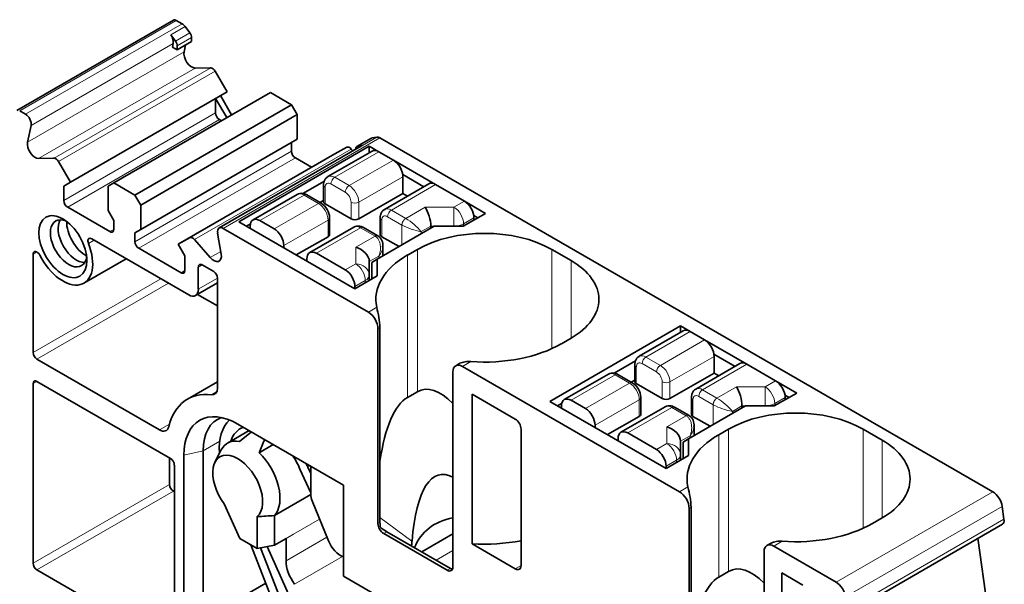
# Model space of a CAD drawing. Header units: millimetres. Extents: x 6 to 292, y 5 to 204.
# Tile 4 of 24: x 42 to 64, y 34 to 47. Entities that reach past the tile are written whole.
import ezdxf

# ---------------------------------------------------------------- set-up
doc = ezdxf.new("R2010")
doc.units = ezdxf.units.MM
doc.layers.add('可见', color=7, linetype='Continuous')
doc.layers.add('相切', color=7, linetype='Continuous')
doc.layers.add('尺寸层', color=5, linetype='Continuous', lineweight=13)

# ---------------------------------------------------------------- blocks, each defined once
blk = doc.blocks.new('SE4')
at = {"layer": '可见', "color": 7, "linetype": 'Continuous', "lineweight": 35}
for p, q in [((45.318, 46.605), (41.861, 44.609)), ((45.378, 46.599), (45.506, 46.525)), ((45.574, 46.463), (45.679, 46.325)), ((45.256, 46.279), (45.361, 46.141)), ((45.718, 46.134), (45.4, 45.95)), ((45.718, 46.22), (45.718, 46.134)), ((45.312, 46.092), (45.295, 46.01)), ((45.4, 45.95), (45.295, 46.01)), ((45.4, 46.036), (45.4, 45.95)), ((45.584, 46.056), (45.552, 45.903)), ((45.794, 45.547), (46.124, 45.549)), ((46.139, 45.549), (46.124, 45.549)), ((46.503, 45.023), (46.237, 45.476)), ((46.503, 45.023), (43.045, 43.027)), ((47.457, 45.007), (44, 43.01)), ((46.248, 44.876), (46.248, 44.554)), ((46.248, 44.876), (46.494, 44.451)), ((46.354, 44.937), (46.6, 44.512)), ((47.457, 45.007), (47.924, 44.737)), ((42.048, 44.529), (41.921, 44.603)), ((44.466, 42.741), (47.924, 44.737)), ((47.924, 44.737), (48.051, 44.517)), ((44.593, 42.521), (48.051, 44.517)), ((46.375, 44.382), (46.333, 44.407)), ((48.051, 44.517), (48.051, 43.978)), ((42.094, 43.907), (42.172, 44.279)), ((44.593, 41.982), (48.051, 43.978)), ((49.688, 43.997), (49.37, 43.813)), ((49.702, 44.002), (49.807, 44.019)), ((49.876, 44.002), (63.411, 36.188)), ((49.467, 43.828), (46.328, 42.015)), ((49.642, 43.819), (46.757, 42.153)), ((47.924, 43.904), (47.924, 43.709)), ((49.704, 43.711), (48.729, 43.148)), ((49.144, 43.797), (48.879, 43.651)), ((49.242, 43.758), (49.277, 43.718)), ((49.345, 43.757), (49.345, 43.758)), ((49.384, 43.818), (49.489, 43.835)), ((49.642, 43.819), (49.642, 43.675)), ((49.854, 43.696), (49.642, 43.819)), ((42.666, 43.553), (42.336, 43.551)), ((42.682, 43.553), (42.666, 43.553)), ((48.879, 43.651), (45.421, 41.655)), ((48.009, 43.562), (48.366, 43.355)), ((50.173, 43.513), (49.854, 43.696)), ((51.106, 42.974), (50.173, 43.513)), ((43.045, 43.027), (42.779, 43.479)), ((50.38, 43.197), (50.848, 42.926)), ((50.385, 42.778), (50.385, 43.145)), ((42.896, 42.941), (43.045, 43.027)), ((42.896, 42.619), (42.896, 42.941)), ((44, 43.01), (43.872, 42.937)), ((43.872, 42.937), (43.872, 42.398)), ((44.466, 42.741), (44, 43.01)), ((48.649, 43.049), (48.174, 42.775)), ((48.631, 42.961), (48.631, 42.594)), ((50.956, 42.989), (49.98, 42.425)), ((51.742, 42.606), (51.106, 42.974)), ((44.593, 42.521), (44.466, 42.741)), ((48.05, 42.756), (47.074, 42.192)), ((48.578, 42.563), (48.26, 42.747)), ((48.631, 42.623), (48.553, 42.578)), ((50.385, 42.778), (49.409, 42.214)), ((50.488, 42.718), (50.385, 42.778)), ((43.915, 41.933), (42.981, 42.472)), ((44.593, 41.982), (44.593, 42.521)), ((49.239, 42.214), (48.666, 42.545)), ((52.209, 42.337), (51.742, 42.606)), ((43.872, 42.398), (44, 42.178)), ((48.765, 41.871), (48.765, 42.239)), ((49.883, 42.239), (49.883, 41.871)), ((51.714, 42.051), (52.209, 42.337)), ((51.95, 42.29), (52.039, 42.239)), ((51.954, 42.19), (51.954, 42.239)), ((44, 42.178), (44, 41.982)), ((44.466, 41.908), (44.593, 41.982)), ((49.621, 40.157), (46.418, 42.006)), ((46.757, 42.153), (49.324, 40.671)), ((47.017, 42.107), (46.927, 42.055)), ((47.012, 42.055), (47.012, 42.006)), ((47.224, 42.178), (47.542, 41.994)), ((49.301, 42.033), (48.325, 41.47)), ((49.832, 41.839), (49.511, 42.024)), ((49.819, 41.324), (51.078, 42.051)), ((51, 42.055), (51, 42.006)), ((51.078, 42.051), (51.714, 42.051)), ((43.511, 41.775), (45.654, 40.538)), ((44.466, 41.712), (44.466, 41.908)), ((45.687, 41.801), (45.421, 41.655)), ((46.129, 41.361), (45.784, 41.761)), ((46.293, 41.9), (46.372, 41.437)), ((48.73, 41.822), (48.03, 41.418)), ((50.3, 41.602), (49.918, 41.822)), ((45.484, 41.026), (44.551, 41.565)), ((45.421, 41.655), (45.569, 41.398)), ((47.754, 41.626), (47.754, 41.577)), ((49.942, 41.396), (49.942, 41.619)), ((50.703, 41.541), (50.489, 41.417)), ((54.097, 41.296), (53.673, 41.541)), ((42.218, 39.264), (42.218, 41.436)), ((43.34, 40.797), (44.273, 41.335)), ((45.569, 41.398), (45.569, 41.075)), ((48.263, 41.284), (48.263, 41.333)), ((48.475, 41.455), (49.112, 41.088)), ((49.819, 41.324), (49.699, 41.255)), ((49.819, 40.957), (49.819, 41.324)), ((45.866, 41.15), (45.866, 40.66)), ((46.206, 41.052), (45.951, 41.199)), ((49.642, 40.976), (49.642, 41.271)), ((49.699, 41.255), (49.699, 40.887)), ((46.291, 40.905), (46.291, 38.482)), ((49.324, 40.671), (49.819, 40.957)), ((49.642, 40.855), (49.642, 40.976)), ((45.804, 40.523), (46.291, 40.804)), ((49.324, 40.671), (49.324, 40.72)), ((45.848, 40.548), (46.291, 40.293)), ((49.877, 35.511), (49.877, 39.815)), ((56.515, 39.851), (53.63, 38.185)), ((56.515, 39.851), (56.515, 39.707)), ((56.727, 39.728), (56.515, 39.851)), ((49.833, 35.485), (49.833, 39.789)), ((54.097, 39.581), (53.884, 39.458)), ((56.577, 39.743), (55.602, 39.18)), ((57.046, 39.544), (56.727, 39.728)), ((57.979, 39.006), (57.046, 39.544)), ((57.253, 39.228), (57.721, 38.958)), ((57.258, 38.81), (57.258, 39.177)), ((45.005, 37.557), (42.302, 39.117)), ((51.631, 39.018), (51.55, 38.971)), ((56.494, 36.189), (51.7, 38.957)), ((55.522, 39.081), (55.047, 38.807)), ((55.504, 38.993), (55.504, 38.626)), ((57.829, 39.02), (56.853, 38.457)), ((58.615, 38.638), (57.979, 39.006)), ((51.488, 38.834), (51.488, 34.53)), ((54.923, 38.788), (53.947, 38.224)), ((55.451, 38.595), (55.133, 38.779)), ((57.258, 38.81), (56.282, 38.246)), ((57.361, 38.75), (57.258, 38.81)), ((42.218, 34.61), (42.218, 38.578)), ((42.302, 38.627), (45.251, 36.925)), ((46.291, 38.619), (45.626, 38.235)), ((55.504, 38.655), (55.426, 38.609)), ((56.112, 38.246), (55.539, 38.577)), ((59.082, 38.369), (58.615, 38.638)), ((50.703, 38.397), (50.489, 38.274)), ((51.912, 35.037), (51.912, 38.344)), ((51.912, 38.344), (52.867, 37.793)), ((58.587, 38.083), (59.082, 38.369)), ((58.823, 38.322), (58.912, 38.271)), ((53.63, 38.185), (56.197, 36.703)), ((53.89, 38.139), (53.8, 38.087)), ((53.885, 38.087), (53.885, 38.038)), ((54.097, 38.209), (54.415, 38.026)), ((56.174, 38.065), (55.199, 37.502)), ((55.638, 37.903), (55.638, 38.271)), ((56.705, 37.871), (56.384, 38.056)), ((56.692, 37.356), (57.951, 38.083)), ((56.756, 38.271), (56.756, 37.903)), ((57.873, 38.087), (57.873, 38.038)), ((57.951, 38.083), (58.587, 38.083)), ((58.828, 38.222), (58.828, 38.271)), ((55.603, 37.854), (54.903, 37.45)), ((57.173, 37.634), (56.791, 37.854)), ((46.736, 37.684), (49.069, 36.337)), ((54.627, 37.658), (54.627, 37.609)), ((56.815, 37.427), (56.815, 37.651)), ((46.986, 37.54), (46.511, 37.265)), ((46.774, 37.301), (47.041, 37.514)), ((52.994, 37.573), (52.994, 34.56)), ((55.349, 37.487), (55.985, 37.119)), ((57.576, 37.573), (57.363, 37.449)), ((60.97, 37.328), (60.546, 37.573)), ((47.519, 37.232), (47.207, 37.052)), ((55.136, 37.315), (55.136, 37.364)), ((56.515, 37.007), (56.515, 37.303)), ((56.692, 37.356), (56.572, 37.287)), ((56.572, 37.287), (56.572, 36.919)), ((56.692, 36.989), (56.692, 37.356)), ((45.548, 33.275), (45.548, 36.998)), ((45.972, 33.373), (45.972, 37.096)), ((46.372, 37.113), (46.233, 36.839)), ((56.197, 36.703), (56.692, 36.989)), ((56.515, 36.887), (56.515, 37.007)), ((45.23, 36.349), (45.23, 36.937)), ((45.336, 36.778), (45.336, 32.81)), ((48.348, 36.135), (48.348, 36.753)), ((56.197, 36.703), (56.197, 36.752)), ((48.111, 36.69), (48.348, 36.162)), ((48.348, 36.589), (48.285, 36.73)), ((49.069, 36.337), (49.069, 34.328)), ((45.315, 36.202), (45.336, 36.19)), ((47.548, 35.664), (48.348, 36.126)), ((46.439, 35.921), (46.781, 35.16)), ((48.739, 35.108), (48.38, 35.988)), ((47.548, 35.664), (47.548, 35.011)), ((56.706, 31.517), (56.706, 35.821)), ((56.751, 31.543), (56.751, 35.847)), ((63.659, 35.581), (63.62, 35.865)), ((47.166, 34.937), (47.166, 35.64)), ((60.166, 33.476), (63.624, 35.472)), ((60.97, 35.613), (60.757, 35.49)), ((51.36, 34.456), (49.96, 35.265)), ((50.032, 35.306), (51.432, 34.498)), ((51.488, 35.259), (50.8, 34.862)), ((46.781, 35.16), (47.166, 34.937)), ((47.026, 35.018), (47.846, 32.906)), ((47.548, 35.011), (47.803, 35.158)), ((47.803, 35.158), (47.803, 34.664)), ((52.867, 34.486), (51.912, 35.037)), ((58.504, 35.05), (58.423, 35.003)), ((63.085, 35.161), (63.429, 32.707)), ((47.548, 35.011), (47.166, 34.937)), ((48.03, 32.922), (47.242, 34.952)), ((47.388, 34.98), (48.466, 32.576)), ((50.576, 34.992), (50.576, 35.009)), ((58.361, 34.866), (58.361, 30.562)), ((59.953, 34.192), (58.573, 34.988)), ((45.251, 32.761), (42.302, 34.463)), ((57.576, 34.429), (57.363, 34.306)), ((58.75, 29.075), (58.75, 34.396)), ((58.75, 34.396), (59.215, 34.128)), ((45.972, 33.373), (47.355, 34.171)), ((49.069, 34.328), (52.294, 32.467))]:
    blk.add_line(p, q, dxfattribs=at)
for centre, radius, start, end in [((48.367, 42.225), 0.398, 1.9515, 58.0485), ((49.708, 41.642), 0.233, 349.289, 59.3467), ((47.734, 39.701), 2.146, 3.0331, 15.1777), ((55.24, 38.257), 0.398, 1.9515, 58.0485), ((56.581, 37.674), 0.233, 349.289, 59.3467), ((52.501, 34.909), 5.711, 154.8146, 157.9678), ((54.607, 35.733), 2.146, 3.0331, 15.1777), ((45.662, 61.756), 26.16, 273.2963, 274.1344), ((50.493, 35.519), 0.615, 180.7256, 191.3856), ((48.032, 35.31), 2.561, 353.2467, 355.2451)]:
    blk.add_arc(centre, radius, start, end, dxfattribs=at)
for centre, major_axis, ratio, start_param, end_param in [((45.378, 46.501), (0.06, -0.104), 0.57735, 2.356194, 3.141603), ((45.506, 46.378), (-0.09, 0.156), 0.57735, 4.927762, 5.497787), ((45.633, 46.269), (-0.06, 0.104), 0.57735, 3.926991, 4.927763), ((45.187, 46.195), (0.09, -0.156), 0.57735, 0.572506, 1.78617), ((45.315, 46.085), (-0.06, 0.104), 0.57735, 3.926991, 4.927763), ((45.718, 45.766), (-0.12, 0.208), 0.57735, 0.572506, 2.823434), ((46.178, 45.44), (-0.06, 0.104), 0.57735, 4.72578, 5.965573), ((42.048, 44.382), (-0.09, 0.156), 0.57735, 3.714098, 5.497787), ((46.333, 44.505), (-0.06, 0.104), 0.57735, 0.785398, 2.356194), ((49.748, 43.893), (0.06, -0.104), 0.57735, 2.926219, 3.141593), ((49.876, 43.855), (-0.09, 0.156), 0.57735, 5.497787, 6.067812), ((42.26, 43.77), (0.12, -0.208), 0.57735, 3.714098, 5.965027), ((49.204, 43.692), (-0.06, 0.104), 0.57735, 5.030001, 6.269794), ((49.43, 43.709), (0.06, -0.104), 0.57735, 2.926219, 3.926991), ((49.557, 43.672), (0.09, -0.156), 0.57735, 2.926219, 3.141593), ((49.854, 43.451), (0.15, -0.26), 0.57735, 2.356194, 3.141593), ((42.72, 43.443), (-0.06, 0.104), 0.57735, 4.72578, 5.965573), ((48.009, 43.66), (-0.06, 0.104), 0.57735, 0.785398, 2.356194), ((50.173, 43.268), (0.15, -0.26), 0.57735, 0.785398, 2.356194), ((51.106, 42.729), (0.15, -0.26), 0.57735, 2.356194, 3.141593), ((42.981, 42.57), (0.06, -0.104), 0.57735, 3.926991, 5.497787), ((48.751, 42.594), (0.12, 0), 0.57735, 3.141593, 3.926991), ((50.876, 42.228), (0.08, -0.299), 0.317837, 0.870357, 2.441154), ((51.742, 42.361), (0.15, -0.26), 0.57735, 0.785398, 2.356195), ((43.002, 41.675), (-0.285, 0.494), 0.57735, 5.645349, 6.283185), ((43.172, 41.773), (-0.285, 0.494), 0.57735, 0.302313, 2.83928), ((47.224, 41.933), (0.15, -0.26), 0.57735, 2.356194, 3.926991), ((49.324, 42.263), (0.12, 0), 0.57735, 3.926991, 5.497787), ((43.002, 41.675), (-0.285, 0.494), 0.57735, 0, 3.779429), ((43.384, 41.896), (-0.3, 0.52), 0.57735, 0.740555, 2.401038), ((43.915, 42.031), (-0.06, 0.104), 0.57735, 2.356194, 3.926991), ((46.418, 41.859), (0.09, -0.156), 0.57735, 2.356194, 4.139883), ((47.542, 41.749), (-0.15, 0.26), 0.57735, 3.926991, 5.497787), ((43.511, 41.677), (0.06, -0.104), 0.57735, 2.356194, 4.468942), ((45.746, 41.696), (-0.06, 0.104), 0.57735, 5.030001, 6.269794), ((48.645, 41.871), (-0.12, 0), 0.57735, 2.356194, 3.141593), ((50.003, 41.871), (0.12, 0), 0.57735, 3.141593, 3.926991), ((52.188, 40.683), (2.1, 0), 0.57735, 0.785398, 2.356194), ((42.875, 41.602), (-0.465, 0.805), 0.57735, 1.475111, 4.468928), ((44.551, 41.663), (0.06, -0.104), 0.57735, 3.926991, 5.497787), ((49.342, 41.343), (0.277, -0.16), 0.717439, 0.392699, 1.963495), ((42.302, 41.387), (0.06, -0.104), 0.57735, 1.475111, 3.926991), ((46.206, 41.492), (-0.12, 0.208), 0.57735, 1.888955, 4.139883), ((48.475, 41.21), (0.15, -0.26), 0.57735, 2.356194, 3.926991), ((52.186, 40.438), (2.4, 0), 0.57735, 2.356194, 3.267771), ((45.951, 41.101), (0.06, -0.104), 0.57735, 2.356194, 3.926991), ((52.612, 40.438), (-2.1, 0), 0.57735, 2.356194, 3.926991), ((45.484, 41.124), (-0.06, 0.104), 0.57735, 2.356194, 3.926991), ((46.206, 40.954), (-0.06, 0.104), 0.57735, 3.926991, 5.497787), ((49.112, 40.843), (0.15, -0.26), 0.57735, 0.785398, 2.356194), ((45.654, 40.783), (-0.15, 0.26), 0.57735, 2.356194, 3.926991), ((49.621, 39.912), (0.15, -0.26), 0.57735, 0.785398, 2.356194), ((56.727, 39.483), (0.15, -0.26), 0.57735, 2.356194, 3.141593), ((52.186, 40.438), (-2.4, 0), 0.57735, 1.444618, 2.356194), ((57.046, 39.299), (0.15, -0.26), 0.57735, 0.785398, 2.356194), ((42.302, 39.215), (0.06, -0.104), 0.57735, 3.926991, 5.497787), ((51.7, 38.712), (0.15, -0.26), 0.57735, 2.356194, 3.926991), ((57.979, 38.761), (0.15, -0.26), 0.57735, 2.356194, 3.141593), ((42.302, 38.529), (0.06, -0.104), 0.57735, 2.356194, 3.926991), ((52.188, 31.932), (1.361, -6.514), 0.245579, 2.776625, 3.222168), ((55.624, 38.626), (0.12, 0), 0.57735, 3.141593, 3.926991), ((57.749, 38.26), (0.08, -0.299), 0.317837, 0.870357, 2.441154), ((58.615, 38.393), (0.15, -0.26), 0.57735, 0.785398, 2.356195), ((46.736, 36.312), (1.11, -1.923), 0.57735, 2.734179, 3.686587), ((46.078, 38.604), (-0.15, 0.26), 0.57735, 2.734179, 3.926991), ((52.186, 30.885), (-1.555, 7.444), 0.245579, 0.080575, 0.589799), ((54.097, 37.964), (0.15, -0.26), 0.57735, 2.356194, 3.926991), ((56.197, 38.295), (0.12, 0), 0.57735, 3.926991, 5.497787), ((46.736, 36.312), (0.84, -1.455), 0.57735, 2.356194, 3.926991), ((54.415, 37.781), (-0.15, 0.26), 0.57735, 3.926991, 5.497787), ((55.518, 37.903), (-0.12, 0), 0.57735, 2.356194, 3.141593), ((56.876, 37.903), (0.12, 0), 0.57735, 3.141593, 3.926991), ((59.061, 36.715), (2.1, 0), 0.57735, 0.785398, 2.356194), ((45.005, 37.801), (-0.15, 0.26), 0.57735, 2.356194, 3.686587), ((47.033, 36.484), (0.75, -1.299), 0.57735, 3.01804, 3.926991), ((47.404, 36.527), (0.76, -1.317), 0.57735, 3.273189, 4.013897), ((52.867, 37.646), (-0.09, 0.156), 0.57735, 3.926991, 5.497787), ((47.404, 36.527), (0.61, -1.057), 0.57735, 3.041019, 3.614457), ((55.349, 37.242), (0.15, -0.26), 0.57735, 2.356194, 3.926991), ((56.215, 37.375), (0.277, -0.16), 0.717439, 0.392699, 1.963495), ((59.06, 36.47), (2.4, 0), 0.57735, 2.356194, 3.267771), ((46.991, 36.434), (0.48, -0.831), 0.57735, 2.680658, 3.50296), ((59.485, 36.47), (-2.1, 0), 0.57735, 2.356194, 3.926991), ((46.736, 36.287), (0.39, -0.675), 0.57735, 0.109206, 4.929917), ((46.991, 36.434), (-0.48, 0.831), 0.57735, 3.319757, 5.173324), ((47.404, 36.527), (0.61, -1.057), 0.57735, 1.396263, 1.67137), ((55.985, 36.874), (0.15, -0.26), 0.57735, 0.785398, 2.356194), ((45.251, 36.827), (-0.06, 0.104), 0.57735, 3.926991, 5.497787), ((47.404, 36.527), (0.76, -1.317), 0.57735, 1.396263, 1.456293), ((52.358, 30.983), (1.166, -5.583), 0.245579, 2.941064, 3.833997), ((45.315, 36.3), (-0.06, 0.104), 0.57735, 0.785398, 2.356194), ((48.56, 36.013), (-0.15, 0.26), 0.57735, 0.785398, 1.337651), ((56.494, 35.944), (0.15, -0.26), 0.57735, 0.785398, 2.356194), ((63.411, 35.943), (0.15, -0.26), 0.57735, 0.959931, 2.356194), ((49.96, 35.412), (0.09, -0.156), 0.57735, 3.926991, 5.497787), ((52.358, 33.998), (1.587, -1.194), 0.711531, 2.566487, 3.332258), ((59.06, 36.47), (-2.4, 0), 0.57735, 1.444618, 2.356194), ((63.534, 35.628), (-0.09, 0.156), 0.57735, 3.141593, 4.101524), ((49.925, 35.391), (0.166, -0.112), 0.075137, 4.548713, 5.461147), ((49.008, 35.144), (-0.223, 0.387), 0.57735, 1.337651, 2.551849), ((52.155, 36.659), (-2.82, 0), 0.57735, 1.484699, 1.873029), ((58.573, 34.743), (0.15, -0.26), 0.57735, 2.356194, 3.926991), ((42.302, 34.561), (0.06, -0.104), 0.57735, 3.926991, 5.497787), ((48.227, 34.419), (0.3, -0.52), 0.57735, 3.926991, 4.914104), ((51.36, 34.603), (-0.09, 0.156), 0.57735, 2.356194, 3.926991), ((51.325, 34.583), (-0.166, 0.112), 0.075137, -3.963631, -3.524314), ((52.867, 34.633), (-0.09, 0.156), 0.57735, 2.356194, 3.926991), ((59.061, 27.963), (1.361, -6.514), 0.245579, 2.776625, 3.222168), ((59.06, 26.916), (-1.555, 7.444), 0.245579, 0.080575, 0.589799), ((59.953, 33.947), (0.15, -0.26), 0.57735, 0.959931, 2.356194)]:
    blk.add_ellipse(centre, major_axis=major_axis, ratio=ratio, start_param=start_param, end_param=end_param, dxfattribs=at)
blk.add_ellipse((42.875, 41.602), major_axis=(0.375, -0.65), ratio=0.57735, dxfattribs=at)
for points, knots in [([(48.729, 43.145), (48.719, 43.14), (48.692, 43.126), (48.658, 43.081), (48.635, 43.021), (48.632, 42.983), (48.631, 42.961)], [0, 0, 0, 0, 0.136515, 0.441454, 0.736754, 1, 1, 1, 1]), ([(48.26, 42.747), (48.243, 42.756), (48.21, 42.772), (48.148, 42.784), (48.089, 42.777), (48.062, 42.76), (48.052, 42.754)], [0, 0, 0, 0, 0.227638, 0.544937, 0.846584, 1, 1, 1, 1]), ([(49.983, 42.423), (49.972, 42.418), (49.944, 42.404), (49.91, 42.358), (49.887, 42.299), (49.884, 42.26), (49.883, 42.239)], [0, 0, 0, 0, 0.145129, 0.447026, 0.73938, 1, 1, 1, 1]), ([(49.511, 42.024), (49.495, 42.033), (49.461, 42.05), (49.399, 42.061), (49.34, 42.054), (49.313, 42.037), (49.302, 42.03)], [0, 0, 0, 0, 0.225367, 0.539501, 0.838139, 1, 1, 1, 1]), ([(55.602, 39.176), (55.592, 39.172), (55.565, 39.158), (55.531, 39.113), (55.508, 39.053), (55.505, 39.015), (55.504, 38.993)], [0, 0, 0, 0, 0.136515, 0.441454, 0.736754, 1, 1, 1, 1]), ([(51.884, 39.063), (51.841, 39.066), (51.799, 39.065), (51.717, 39.053), (51.678, 39.042), (51.64, 39.023), (51.635, 39.021), (51.631, 39.018)], [0, 0, 0, 0, 0.25, 0.25, 0.5, 0.5, 0.5336947, 0.5336947, 0.5336947, 0.5336947]), ([(55.133, 38.779), (55.116, 38.787), (55.083, 38.804), (55.021, 38.815), (54.962, 38.809), (54.936, 38.792), (54.925, 38.786)], [0, 0, 0, 0, 0.227638, 0.544937, 0.846584, 1, 1, 1, 1]), ([(56.856, 38.455), (56.845, 38.45), (56.817, 38.436), (56.783, 38.39), (56.76, 38.331), (56.757, 38.292), (56.756, 38.271)], [0, 0, 0, 0, 0.145129, 0.447026, 0.73938, 1, 1, 1, 1]), ([(56.384, 38.056), (56.368, 38.065), (56.334, 38.082), (56.272, 38.093), (56.213, 38.086), (56.186, 38.069), (56.175, 38.062)], [0, 0, 0, 0, 0.225367, 0.539501, 0.838139, 1, 1, 1, 1]), ([(58.758, 35.095), (58.714, 35.098), (58.672, 35.097), (58.59, 35.085), (58.551, 35.074), (58.513, 35.055), (58.508, 35.053), (58.504, 35.05)], [0, 0, 0, 0, 0.25, 0.25, 0.5, 0.5, 0.5336947, 0.5336947, 0.5336947, 0.5336947])]:
    blk.add_open_spline(points, degree=3, knots=knots, dxfattribs=at)
for points in [[(49.942, 41.62), (49.942, 41.613), (49.942, 41.606), (49.941, 41.599)], [(56.815, 37.652), (56.815, 37.645), (56.815, 37.638), (56.814, 37.631)], [(50.576, 35.009), (50.568, 35.009), (50.561, 35.008), (50.555, 35.006)]]:
    blk.add_open_spline(points, degree=3, dxfattribs=at)
at = {"layer": '相切', "color": 7, "linetype": 'Continuous', "lineweight": 13}
for p, q in [((41.921, 44.603), (45.378, 46.599)), ((45.506, 46.525), (42.048, 44.529)), ((45.256, 46.279), (45.574, 46.463)), ((45.679, 46.325), (45.361, 46.141)), ((45.718, 46.22), (45.4, 46.036)), ((45.552, 45.903), (42.094, 43.907)), ((42.172, 44.279), (45.312, 46.092)), ((45.794, 45.547), (42.336, 43.551)), ((42.682, 43.553), (46.139, 45.549)), ((46.237, 45.476), (42.779, 43.479)), ((42.896, 42.619), (46.248, 44.554)), ((42.981, 42.472), (46.333, 44.407)), ((46.418, 42.006), (49.876, 44.002)), ((49.702, 44.002), (49.384, 43.818)), ((49.489, 43.835), (49.807, 44.019)), ((45.687, 41.801), (49.144, 43.797)), ((49.242, 43.758), (45.784, 41.761)), ((44.466, 41.712), (47.924, 43.709)), ((44.551, 41.565), (48.009, 43.562)), ((48.879, 43.133), (49.854, 43.696)), ((49.197, 42.949), (50.173, 43.513)), ((48.879, 43.133), (49.197, 42.949)), ((49.409, 42.582), (50.385, 43.145)), ((48.666, 42.545), (48.666, 42.912)), ((48.794, 42.986), (49.112, 42.802)), ((50.13, 42.41), (51.106, 42.974)), ((47.224, 42.178), (48.2, 42.741)), ((48.518, 42.557), (48.2, 42.741)), ((47.542, 41.994), (48.518, 42.557)), ((49.239, 42.582), (49.239, 42.214)), ((49.409, 42.214), (49.409, 42.582)), ((50.13, 42.41), (50.448, 42.227)), ((50.448, 42.227), (50.876, 42.473)), ((50.876, 42.473), (51.512, 42.473)), ((51.512, 42.473), (51.742, 42.606)), ((51.512, 42.473), (51.512, 42.055)), ((47.754, 41.626), (48.73, 42.19)), ((48.73, 42.19), (48.73, 41.822)), ((49.918, 41.822), (49.918, 42.19)), ((50.045, 42.263), (50.363, 42.08)), ((51.954, 42.239), (51.724, 42.106)), ((44, 41.982), (43.915, 41.933)), ((48.475, 41.455), (49.451, 42.018)), ((49.77, 41.835), (49.451, 42.018)), ((50.363, 42.08), (50.363, 41.639)), ((50.788, 41.933), (51, 42.055)), ((51, 42.055), (51.512, 42.055)), ((51.512, 42.055), (51.512, 42.051)), ((51.724, 42.106), (51.724, 42.057)), ((49.342, 41.588), (49.77, 41.835)), ((50.788, 41.884), (50.788, 41.933)), ((43.567, 41.743), (43.439, 41.668)), ((49.342, 41.221), (49.342, 41.588)), ((50.703, 38.397), (50.703, 41.541)), ((53.673, 41.541), (53.673, 39.35)), ((42.302, 41.485), (42.218, 41.436)), ((46.129, 41.361), (46.362, 41.495)), ((49.642, 41.271), (49.854, 41.394)), ((49.854, 41.394), (49.854, 41.345)), ((50.489, 41.417), (50.489, 38.274)), ((45.951, 41.199), (45.866, 41.15)), ((49.112, 41.088), (49.342, 41.221)), ((54.097, 39.581), (54.097, 41.296)), ((42.218, 39.264), (45.039, 40.893)), ((45.569, 41.075), (45.484, 41.026)), ((46.291, 40.905), (45.866, 40.66)), ((42.302, 39.117), (45.209, 40.795)), ((49.324, 40.72), (49.554, 40.853)), ((49.554, 40.804), (49.554, 40.853)), ((49.806, 40.263), (49.621, 40.157)), ((49.833, 39.789), (49.877, 39.815)), ((55.752, 39.165), (56.727, 39.728)), ((56.07, 38.981), (57.046, 39.544)), ((55.752, 39.165), (56.07, 38.981)), ((56.282, 38.614), (57.258, 39.177)), ((51.7, 38.957), (51.884, 39.063)), ((55.539, 38.577), (55.539, 38.944)), ((55.667, 39.018), (55.985, 38.834)), ((57.003, 38.442), (57.979, 39.006)), ((54.097, 38.209), (55.073, 38.773)), ((55.391, 38.589), (55.073, 38.773)), ((42.302, 38.627), (42.218, 38.578)), ((54.415, 38.026), (55.391, 38.589)), ((56.112, 38.614), (56.112, 38.246)), ((56.282, 38.246), (56.282, 38.614)), ((57.321, 38.258), (57.749, 38.505)), ((57.749, 38.505), (58.385, 38.505)), ((58.385, 38.505), (58.615, 38.638)), ((58.385, 38.505), (58.385, 38.087)), ((46.157, 38.332), (46.276, 38.4)), ((56.918, 38.295), (57.237, 38.111)), ((57.003, 38.442), (57.321, 38.258)), ((54.627, 37.658), (55.603, 38.222)), ((55.603, 38.222), (55.603, 37.854)), ((56.791, 37.854), (56.791, 38.222)), ((57.237, 38.111), (57.237, 37.671)), ((57.661, 37.964), (57.873, 38.087)), ((57.873, 38.087), (58.385, 38.087)), ((58.385, 38.087), (58.385, 38.083)), ((58.828, 38.271), (58.597, 38.138)), ((58.597, 38.138), (58.597, 38.089)), ((55.349, 37.487), (56.324, 38.05)), ((56.215, 37.62), (56.643, 37.866)), ((56.643, 37.866), (56.324, 38.05)), ((57.661, 37.915), (57.661, 37.964)), ((45.228, 37.685), (45.005, 37.557)), ((56.215, 37.252), (56.215, 37.62)), ((56.515, 37.303), (56.727, 37.426)), ((56.727, 37.426), (56.727, 37.377)), ((57.363, 37.449), (57.363, 34.306)), ((57.576, 34.429), (57.576, 37.573)), ((60.546, 37.573), (60.546, 35.382)), ((46.339, 37.308), (45.972, 37.096)), ((55.985, 37.119), (56.215, 37.252)), ((60.97, 35.613), (60.97, 37.328)), ((45.972, 37.096), (45.548, 36.998)), ((48.285, 36.73), (48.337, 36.76)), ((56.197, 36.752), (56.427, 36.885)), ((56.427, 36.836), (56.427, 36.885)), ((42.218, 34.61), (45.23, 36.349)), ((42.302, 34.463), (45.315, 36.202)), ((56.679, 36.295), (56.494, 36.189)), ((63.411, 36.188), (59.953, 34.192)), ((56.706, 35.821), (56.751, 35.847)), ((60.162, 33.869), (63.62, 35.865)), ((47.967, 35.253), (48.544, 35.586)), ((49.833, 35.485), (49.877, 35.511)), ((49.877, 35.621), (50.585, 35.098)), ((60.202, 33.585), (63.659, 35.581)), ((47.803, 35.158), (47.967, 35.253)), ((50.032, 35.306), (49.96, 35.265)), ((47.803, 34.664), (48.707, 35.186)), ((58.573, 34.988), (58.758, 35.095)), ((51.488, 34.892), (51.119, 34.678)), ((49.052, 34.757), (47.993, 34.145)), ((51.432, 34.498), (51.36, 34.456)), ((52.867, 34.486), (52.994, 34.56))]:
    blk.add_line(p, q, dxfattribs=at)
for centre, radius, start, end in [((49.767, 41.097), 1.319, 39.3098, 58.9044), ((50.999, 43.228), 1.313, 241.0473, 260.7393), ((57.872, 39.26), 1.313, 241.0473, 260.7393), ((56.64, 37.129), 1.319, 39.3098, 58.9044)]:
    blk.add_arc(centre, radius, start, end, dxfattribs=at)
for centre, major_axis, ratio, start_param, end_param in [((48.879, 42.888), (0.15, -0.26), 0.57735, 2.356194, 3.146827), ((48.879, 43.035), (-0.06, -0.104), 0.57735, 3.926991, 5.497787), ((48.751, 42.961), (0.12, 0), 0.57735, 3.141334, 3.926991), ((48.794, 42.839), (0.09, -0.156), 0.57735, 2.356194, 3.926991), ((49.197, 42.851), (-0.06, -0.104), 0.57735, 3.926991, 5.497787), ((49.197, 42.704), (-0.15, 0.26), 0.57735, 3.926991, 5.497787), ((48.2, 42.496), (0.15, -0.26), 0.57735, 2.356194, 3.141593), ((48.2, 42.643), (-0.06, -0.104), 0.57735, 3.141593, 3.926991), ((49.112, 42.655), (-0.09, 0.156), 0.57735, 3.926991, 5.497787), ((48.518, 42.459), (-0.06, -0.104), 0.57735, 3.141271, 3.926991), ((48.518, 42.312), (-0.15, 0.26), 0.57735, 3.926991, 5.497787), ((49.324, 42.631), (0.12, 0), 0.57735, 3.926991, 5.497787), ((50.13, 42.165), (0.15, -0.26), 0.57735, 2.356194, 3.136526), ((50.13, 42.312), (0.06, 0.104), 0.57735, 0.785398, 2.356194), ((51.512, 42.228), (-0.15, 0.26), 0.57735, 3.926991, 5.497787), ((48.645, 42.239), (-0.12, 0), 0.57735, 2.356194, 3.141873), ((50.003, 42.239), (0.12, 0), 0.57735, 3.141334, 3.926991), ((50.045, 42.116), (0.09, -0.156), 0.57735, 2.356194, 3.926991), ((49.451, 41.773), (0.15, -0.26), 0.57735, 2.356194, 3.141593), ((49.451, 41.92), (-0.06, -0.104), 0.57735, 3.141593, 3.926991), ((51.512, 42.228), (0.3, 0), 0.57735, 4.712389, 5.497787), ((49.342, 40.976), (0.3, 0), 0.816497, 0, 1.570796), ((49.342, 40.976), (0.15, -0.26), 0.57735, 0.785398, 2.356195), ((49.342, 40.976), (-0.3, 0), 0.57735, 2.356194, 3.141593), ((55.752, 38.92), (0.15, -0.26), 0.57735, 2.356194, 3.146827), ((55.752, 39.067), (-0.06, -0.104), 0.57735, 3.926991, 5.497787), ((55.624, 38.993), (0.12, 0), 0.57735, 3.141334, 3.926991), ((55.667, 38.871), (0.09, -0.156), 0.57735, 2.356194, 3.926991), ((56.07, 38.883), (-0.06, -0.104), 0.57735, 3.926991, 5.497787), ((56.07, 38.736), (-0.15, 0.26), 0.57735, 3.926991, 5.497787), ((55.073, 38.528), (0.15, -0.26), 0.57735, 2.356194, 3.141593), ((55.073, 38.675), (-0.06, -0.104), 0.57735, 3.141593, 3.926991), ((55.985, 38.687), (-0.09, 0.156), 0.57735, 3.926991, 5.497787), ((55.391, 38.491), (-0.06, -0.104), 0.57735, 3.141271, 3.926991), ((55.391, 38.344), (-0.15, 0.26), 0.57735, 3.926991, 5.497787), ((56.197, 38.663), (0.12, 0), 0.57735, 3.926991, 5.497787), ((58.385, 38.26), (-0.15, 0.26), 0.57735, 3.926991, 5.497787), ((56.918, 38.148), (0.09, -0.156), 0.57735, 2.356194, 3.926991), ((57.003, 38.197), (0.15, -0.26), 0.57735, 2.356194, 3.136526), ((57.003, 38.344), (0.06, 0.104), 0.57735, 0.785398, 2.356194), ((55.518, 38.271), (-0.12, 0), 0.57735, 2.356194, 3.141873), ((56.324, 37.805), (0.15, -0.26), 0.57735, 2.356194, 3.141593), ((56.324, 37.952), (-0.06, -0.104), 0.57735, 3.141593, 3.926991), ((56.876, 38.271), (0.12, 0), 0.57735, 3.141334, 3.926991), ((58.385, 38.26), (0.3, 0), 0.57735, 4.712389, 5.497787), ((56.215, 37.007), (0.3, 0), 0.816497, 0, 1.570796), ((56.215, 37.007), (0.15, -0.26), 0.57735, 0.785398, 2.356195), ((56.215, 37.007), (-0.3, 0), 0.57735, 2.356194, 3.141593)]:
    blk.add_ellipse(centre, major_axis=major_axis, ratio=ratio, start_param=start_param, end_param=end_param, dxfattribs=at)
for points, weights in [([(50.448, 42.227), (50.399, 42.198), (50.363, 42.137), (50.363, 42.08)], [1.17156483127, 0.942815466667, 0.942811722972, 1.17155360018]), ([(49.829, 41.841), (49.813, 41.85), (49.792, 41.847), (49.77, 41.835)], [1.00000243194, 1.00043142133, 1.0576151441, 1.17155360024]), ([(57.321, 38.258), (57.272, 38.23), (57.237, 38.169), (57.237, 38.111)], [1.17156483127, 0.942815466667, 0.942811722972, 1.17155360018]), ([(56.702, 37.873), (56.686, 37.882), (56.665, 37.879), (56.643, 37.866)], [1.00000243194, 1.00043142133, 1.0576151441, 1.17155360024])]:
    blk.add_rational_spline(points, weights, degree=3, dxfattribs=at)
for points, knots in [([(49.854, 41.394), (49.859, 41.407), (49.869, 41.433), (49.878, 41.471), (49.885, 41.504), (49.89, 41.549), (49.89, 41.605), (49.88, 41.675), (49.857, 41.741), (49.819, 41.799), (49.786, 41.823), (49.77, 41.835)], [0, 0, 0, 0, 0.085835, 0.162451, 0.229853, 0.288046, 0.428408, 0.55345, 0.711375, 0.859404, 1, 1, 1, 1]), ([(49.941, 41.599), (49.941, 41.592), (49.938, 41.564), (49.925, 41.517), (49.898, 41.455), (49.87, 41.416), (49.854, 41.394)], [0.5231471, 0.5231471, 0.5231471, 0.5231471, 0.572098, 0.712478, 0.837796, 1, 1, 1, 1]), ([(56.727, 37.426), (56.732, 37.439), (56.742, 37.465), (56.751, 37.502), (56.758, 37.536), (56.763, 37.581), (56.763, 37.636), (56.753, 37.707), (56.73, 37.773), (56.692, 37.831), (56.659, 37.855), (56.643, 37.866)], [0, 0, 0, 0, 0.085835, 0.162451, 0.229853, 0.288046, 0.428408, 0.55345, 0.711375, 0.859404, 1, 1, 1, 1]), ([(56.814, 37.631), (56.814, 37.624), (56.811, 37.596), (56.798, 37.549), (56.771, 37.486), (56.743, 37.448), (56.727, 37.426)], [0.5231471, 0.5231471, 0.5231471, 0.5231471, 0.572098, 0.712478, 0.837796, 1, 1, 1, 1])]:
    blk.add_open_spline(points, degree=3, knots=knots, dxfattribs=at)

msp = doc.modelspace()

# ---------------------------------------------------------------- block references
at = {"layer": '尺寸层'}
msp.add_blockref('SE4', (0, 0), dxfattribs=at)

doc.saveas('drawing.dxf')
